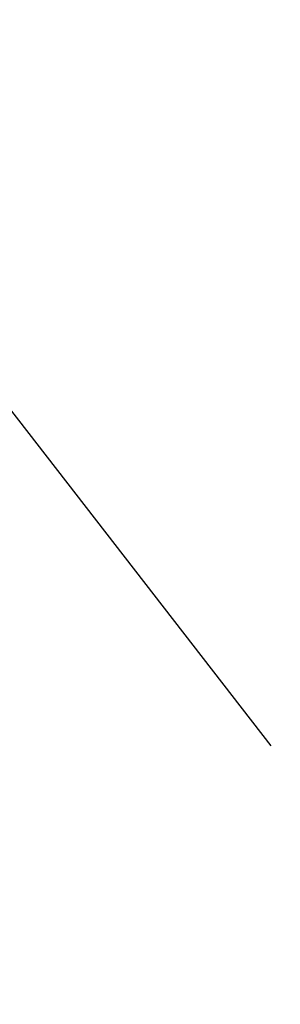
# Model space of a CAD drawing. Extents: x 0 to 363660, y 0 to 4201329.
# Tile 63 of 256: x 360167.036 to 360167.254, y 4200560.798 to 4200561.622. Entities that reach past the tile are written whole.
import ezdxf

# ---------------------------------------------------------------- set-up
doc = ezdxf.new("R2010")
doc.units = 0
doc.header["$LTSCALE"] = 0.5
doc.header["$MEASUREMENT"] = 0
doc.linetypes.add('Д_ТРОТ_ТРУБА', pattern=[3, 1.5, -1.5])
doc.layers.add('(025) Дорога', color=7, linetype='Continuous')
doc.layers.add('.', color=7, linetype='Continuous', lineweight=15)

# ---------------------------------------------------------------- blocks, each defined once
blk = doc.blocks.new('gergrgrre')
at = {"layer": '(025) Дорога', "linetype": 'Д_ТРОТ_ТРУБА', "flags": 128}
blk.add_lwpolyline([(360034.85868, 4200791.39214), (360036.73252, 4200790.50116), (360038.76123, 4200786.5526), (360042.50112, 4200778.43328), (360055.49158, 4200753.98786), (360078.80293, 4200711.41078), (360116.36904, 4200649.91548), (360150.8, 4200586.24), (360165.68243, 4200563.025), (360179.515, 4200545.24), (360209.98925, 4200509.4609), (360265.27, 4200443.63), (360306.02616, 4200398.77813), (360384.56482, 4200319.74008), (360425.36654, 4200280.59219), (360454.08745, 4200253.7751), (360461.59627, 4200243.16731), (360473.35616, 4200225.78194), (360486.07235, 4200211.83315), (360495.23317, 4200201.29455)], dxfattribs=at)

msp = doc.modelspace()

# ---------------------------------------------------------------- hatches: boundary and pattern name
at = {"layer": '.', "ltscale": 0.149071}
h = msp.add_hatch(color=256, dxfattribs=at)
h.dxf.hatch_style = 1
h.set_gradient(color1=(255, 255, 255), tint=1)
h.paths.add_polyline_path([(359890.24077, 4200193.89108), (361190.24077, 4200193.89108), (361190.24077, 4201328.89108), (359890.24077, 4201328.89108)])
h.paths.add_polyline_path([(359905.24077, 4201313.89108), (361175.24077, 4201313.89108), (361175.24077, 4200208.89108), (359905.24077, 4200208.89108)], flags=16)

# ---------------------------------------------------------------- block references
at = {"linetype": 'Continuous'}
msp.add_blockref('gergrgrre', (0, 0), dxfattribs=at)

doc.saveas('drawing.dxf')
